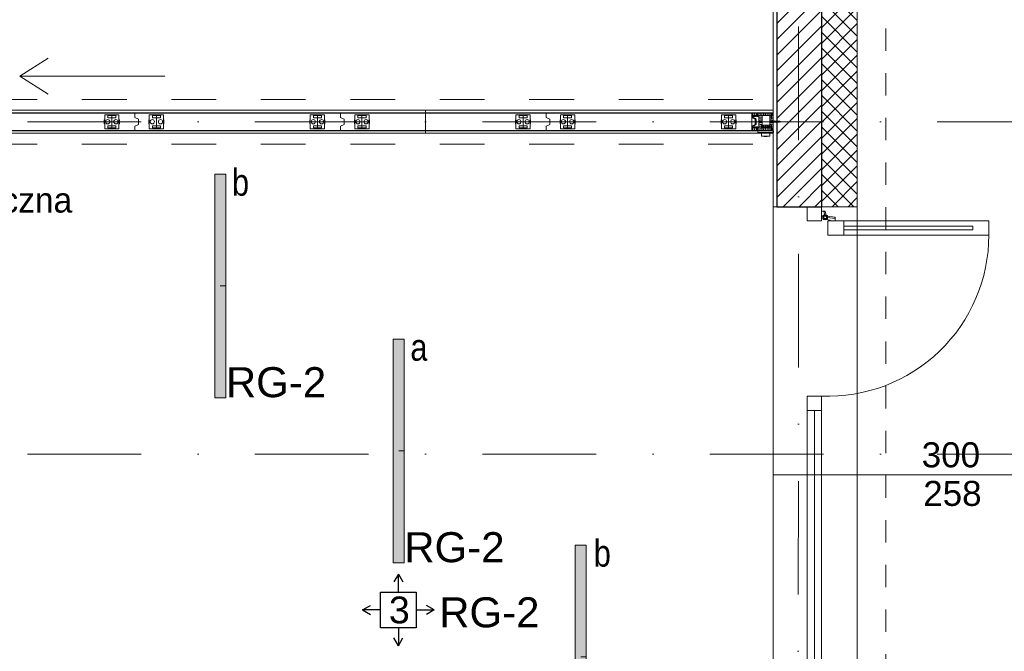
# Model space of a CAD drawing. Header units: metres. Extents: x -29 to 15534, y -4326 to 1447.
# Tile 45 of 48: x 13427 to 13977, y -1673 to -1320. Entities that reach past the tile are written whole.
import ezdxf
from ezdxf.enums import TextEntityAlignment as Align

# ---------------------------------------------------------------- set-up
doc = ezdxf.new("R2010")
doc.units = ezdxf.units.M
doc.header["$MEASUREMENT"] = 0
for name, pattern in [('8', [0.5, 0.25, -0.25]), ('CONTINOUS', [0]), ('DASHDOT', [25.4, 12.7, -6.35, 0, -6.35])]:
    doc.linetypes.add(name, pattern=pattern)
doc.layers.get('0').update_dxf_attribs({"color": 8})
for name, color, linetype, lineweight in [('#elektryczne', 7, 'Continuous', 20), ('A_B.CIENKIE', 8, 'Continuous', 9), ('A_HACZE', 8, 'Continuous', 5), ('A_OPISY', 8, 'Continuous', 18), ('A_OSIE', 8, 'Continuous', 13), ('A_OZNACZENIA OKIEN', 8, 'Continuous', 13), ('A_PROJEKTOWANE ŚCIANY MUROWANE NOŚNE', 8, 'Continuous', 30), ('A_STOLARKA', 8, 'Continuous', 5), ('A_TYNK', 8, 'Continuous', 5), ('A_WYMIARY WEWNETRZNE', 8, 'Continuous', 18), ('Befestigungsmaterial', 8, 'Continuous', 5), ('EB_obwody', 8, 'Continuous', 13), ('EB_oprawy awaryjne', 40, 'Continuous', 30), ('Linie 0.18', 8, 'Continuous', 5)]:
    doc.layers.add(name, color=color, linetype=linetype, lineweight=lineweight)
doc.layers.add('rexp_Oprawy', color=7, linetype='Continuous')
doc.styles.add('ARIAL', font='arial.ttf')
doc.styles.add('m1_romans', font='romans.shx', dxfattribs={"width": 0.8})
doc.styles.add('opisy okien', font='txt', dxfattribs={"height": 15})

# ---------------------------------------------------------------- blocks, each defined once
blk = doc.blocks.new('A$C069B4B86')
at = {"layer": 'A_STOLARKA'}
for p, q in [((-6, -0.89), (-6, 0)), ((-6, 0), (-3.1, 0)), ((-3.1, -0.55), (-3.1, 0)), ((-5.9, -1.8), (-5.9, -1.8)), ((-5.73, -1.8), (-5.9, -1.8)), ((-3.71, -2.6), (-5.75, -2.02)), ((-5.7, -1.35), (-5.73, -1.8)), ((-3.75, -1.9), (-5.7, -1.35)), ((-2.46, -7.42), (-3.04, -3.27)), ((-2.45, -0.7), (-3.01, -0.65)), ((-1.79, -7.39), (-2.35, -3.3)), ((-1.18, -2.73), (-0.94, -4.7)), ((-0.84, -4.79), (-0.44, -4.79)), ((-0.44, -4.79), (-0.44, -7.69)), ((-1.79, -7.39), (-2.24, -7.42)), ((-2.24, -7.42), (-2.24, -7.59)), ((-2.24, -7.59), (-2.24, -7.59)), ((-1.33, -7.69), (-0.44, -7.69))]:
    blk.add_line(p, q, dxfattribs=at)
at = {"layer": 'A_STOLARKA', "linetype": 'Continuous'}
for p, q in [((-3.14, -2.65), (-3.14, -1.35)), ((-3.07, -2.65), (-3.07, -1.35)), ((-2.94, -1.15), (-2.94, -1.15)), ((-2.94, -1.15), (-2.94, -1.15)), ((-2.94, -1.15), (-2.44, -1.15)), ((-2.94, -1.15), (-2.64, -1.15)), ((-2.94, -1.22), (-2.44, -1.22)), ((-2.44, -2.78), (-2.94, -2.78)), ((-2.74, -2.85), (-2.94, -2.85)), ((-2.64, -2.85), (-2.74, -2.85)), ((-2.64, -1.15), (-2.44, -1.15)), ((-2.64, -3.3), (-2.64, -2.85)), ((-2.44, -1.15), (-1.94, -1.15)), ((-2.44, -1.15), (-2.24, -1.15)), ((-2.44, -1.22), (-1.94, -1.22)), ((-1.94, -2.78), (-2.44, -2.78)), ((-2.24, -1.15), (-1.94, -1.15)), ((-2.14, -2.85), (-2.24, -2.85)), ((-2.24, -2.85), (-2.24, -3.3)), ((-1.94, -2.85), (-2.14, -2.85)), ((-1.94, -1.15), (-1.94, -1.15)), ((-1.94, -1.15), (-1.94, -1.15)), ((-1.81, -1.35), (-1.81, -2.65)), ((-1.74, -1.35), (-1.74, -2.65))]:
    blk.add_line(p, q, dxfattribs=at)
at = {"layer": 'A_STOLARKA'}
for centre, radius, start, end in [((-1.96, -0.93), 4.04, 179.4535, 193.5521), ((-5.69, -1.83), 0.2, 193.5521, 254.2004), ((2.26, -2), 6, 172.1753, 180), ((2.26, -2), 6, 180, 187.8247), ((-3.19, -1.25), 0.5, 97.8241, 172.1751), ((-3.19, -2.75), 0.5, 187.8245, 262.1759), ((-2.44, -6.7), 6, 82.1752, 97.8247), ((-2.44, 2.7), 6, 262.1753, 268.0898), ((-3, -0.55), 0.1, 180, 265.3136), ((-2.44, 2.7), 6, 271.9102, 277.8247), ((-1.69, -1.25), 0.5, 7.8244, 82.1758), ((-1.69, -2.75), 0.5, 277.8241, 352.1752), ((-7.14, -2), 6, 352.1752, 7.8247), ((-0.84, -4.69), 0.1, 186.9729, 270), ((-2.26, -7.4), 0.2, 187.9131, 277.9131), ((-1.37, -3.65), 4.04, 257.5894, 270.5465)]:
    blk.add_arc(centre, radius, start, end, dxfattribs=at)
at = {"layer": 'A_STOLARKA', "linetype": 'Continuous'}
for centre, radius, start, end in [((2.26, -2), 5.85, 172.1753, 180), ((2.26, -2), 5.85, 180, 187.8247), ((-3.19, -1.25), 0.35, 97.8239, 172.1751), ((-3.19, -2.75), 0.35, 187.8244, 262.1759), ((-2.44, -6.7), 5.85, 82.1753, 97.8247), ((-2.44, 2.7), 5.85, 262.1753, 270), ((-2.94, -1.35), 0.2, 90, 180), ((-2.94, -1.35), 0.2, 90, 180), ((-2.94, -2.65), 0.2, 180, 270), ((-2.94, -2.65), 0.2, 180, 270), ((-2.94, -1.35), 0.13, 90, 180), ((-2.94, -2.65), 0.13, 180, 270), ((-2.44, 2.69), 6, 268.0898, 271.9102), ((-2.44, 2.7), 5.85, 270, 277.8247), ((-1.94, -1.35), 0.2, 0, 90), ((-1.94, -1.35), 0.2, 0, 90), ((-1.94, -1.35), 0.13, 0, 90), ((-1.94, -2.65), 0.2, 270, 0), ((-1.94, -2.65), 0.2, 270, 0), ((-1.94, -2.65), 0.13, 270, 0), ((-1.69, -1.25), 0.35, 7.8243, 82.1758), ((-1.69, -2.75), 0.35, 277.8239, 352.1752), ((-7.14, -2), 5.85, 352.1752, 7.8247)]:
    blk.add_arc(centre, radius, start, end, dxfattribs=at)
blk = doc.blocks.new('A$C1c85234f')
at = {"layer": 'A_OZNACZENIA OKIEN'}
blk.add_line((0, -138.51), (0, 0), dxfattribs=at)
at = {"layer": 'A_OZNACZENIA OKIEN', "ltscale": 0.1, "style": 'm1_romans', "width": 0.8}
blk.add_attdef('SZEROKOSC', text='', height=10, rotation=90, dxfattribs=at).set_placement((0, -99.01), align=Align.BOTTOM_CENTER)
blk.add_attdef('WYSOKOSC', text='', height=10, rotation=90, dxfattribs=at).set_placement((3.39, -99.86), align=Align.TOP_CENTER)
blk = doc.blocks.new('dwgobject_-16219036_1YUCU1F')
for p, q in [((0, 49), (1000, 49)), ((0, -49), (1000, -49))]:
    blk.add_line(p, q)
for points in [[(0, 49), (0, 64), (1000, 64), (1000, 49)], [(0, 49), (0, -49), (1000, -49), (1000, 49)], [(0, -49), (0, -64), (1000, -64), (1000, -49)]]:
    blk.add_lwpolyline(points, close=True)
blk = doc.blocks.new('GeometrySelector_1YUCU1F9')
blk.add_blockref('dwgobject_-16219036_1YUCU1F', (0, 0))
blk = doc.blocks.new('dwgobject_-16219454_1YUCTZ8')
for p, q in [((-40, 11.5), (-42, 11.5)), ((-42, -11.5), (-42, 11.5)), ((0, 34.9), (0, -34.9)), ((40, 11.5), (42, 11.5)), ((42, -11.5), (42, 11.5)), ((-40, -11.5), (-42, -11.5)), ((40, -11.5), (42, -11.5))]:
    blk.add_line(p, q)
at = {"flags": 128}
blk.add_lwpolyline([(40, -39), (40, 39), (-40, 39), (-40, -39)], close=True, dxfattribs=at)
for points in [[(22.5, 22.9, -0.414214), (21.5, 21.9), (-21.5, 21.9, -0.414214), (-22.5, 22.9), (-22.5, 33.9, -0.414214), (-21.5, 34.9), (21.5, 34.9, -0.414214), (22.5, 33.9)], [(22.5, -22.9, 0.414214), (21.5, -21.9), (-21.5, -21.9, 0.414214), (-22.5, -22.9), (-22.5, -33.9, 0.414214), (-21.5, -34.9), (21.5, -34.9, 0.414214), (22.5, -33.9)]]:
    blk.add_lwpolyline(points, format="xyb", close=True, dxfattribs=at)
for centre in [(-23, 0), (23, 0)]:
    blk.add_circle(centre, 12)
blk = doc.blocks.new('GeometrySelector_1YUCTZ82')
blk.add_blockref('dwgobject_-16219454_1YUCTZ8', (0, 0))
blk = doc.blocks.new('co_panel_parts_moveo_trackroller_r_1YUCTZ8')
blk.add_blockref('GeometrySelector_1YUCTZ82', (0, 0, -3619))
blk = doc.blocks.new('co_panel_parts_moveo_trackroller_r_1YUCTZ81')
blk.add_blockref('GeometrySelector_1YUCTZ82', (0, 0, -3619))
blk = doc.blocks.new('dwgobject_-16219539_1YUCTZ8')
for p, q in [((-500, 50), (500, 50)), ((500, -50), (-500, -50))]:
    blk.add_line(p, q)
blk = doc.blocks.new('GeometrySelector_1YUCTZ83')
blk.add_blockref('dwgobject_-16219539_1YUCTZ8', (0, 0))
blk = doc.blocks.new('dwgobject_-16219535_1YUCTZ8')
blk.add_lwpolyline([(0, -50), (0, -24.40983), (20, -14.40983), (20, 14.40983), (0, 24.40983), (0, 50)])
blk = doc.blocks.new('GeometrySelector_1YUCTZ84')
blk.add_blockref('dwgobject_-16219535_1YUCTZ8', (0, 0))
blk = doc.blocks.new('dwgobject_-16219532_1YUCTZ8')
blk.add_lwpolyline([(0, -50), (0, -24.40983), (20, -14.40983), (20, 14.40983), (0, 24.40983), (0, 50)])
blk = doc.blocks.new('GeometrySelector_1YUCTZ85')
blk.add_blockref('dwgobject_-16219532_1YUCTZ8', (0, 0))
blk = doc.blocks.new('co_panel_parts_moveo_trackroller_r_1YUCTZ82')
blk.add_blockref('GeometrySelector_1YUCTZ82', (0, 0, -3619))
blk = doc.blocks.new('co_panel_parts_moveo_trackroller_r_1YUCTZ83')
blk.add_blockref('GeometrySelector_1YUCTZ82', (0, 0, -3619))
blk = doc.blocks.new('co_panel_parts_moveo_trackroller_r_1YUCTZ84')
blk.add_blockref('GeometrySelector_1YUCTZ82', (0, 0, -3619))
blk = doc.blocks.new('co_panel_parts_moveo_trackroller_r_1YUCTZ85')
blk.add_blockref('GeometrySelector_1YUCTZ82', (0, 0, -3619))
blk = doc.blocks.new('co_panel_parts_moveo_trackroller_r_1YUCTZ86')
blk.add_blockref('GeometrySelector_1YUCTZ82', (0, 0, -3619))
blk = doc.blocks.new('dwgobject_-16219356_1YUCTZ8')
blk.add_lwpolyline([(-1000, 50), (-1000, -50), (0, -50), (0, 50)], close=True)
blk = doc.blocks.new('GeometrySelector_1YUCTZ831')
blk.add_blockref('dwgobject_-16219356_1YUCTZ8', (0, 0))
blk = doc.blocks.new('STRICH')
at = {"layer": 'Linie 0.18'}
blk.add_lwpolyline([(0, 15), (-0.6, 14.1), (-0.8, 12.8), (-0.8, 11.7), (-0.7, 10.3), (-0.7, 8.8), (-0.3, 7.7), (-0.1, 6.6), (0.2, 5.8), (0.2, 3.9), (0.1, 3), (-0.3, 1.7), (-0.1, 0.6), (0, 0)], dxfattribs=at)
blk = doc.blocks.new('Spax4-2x15Flach')
at = {"layer": 'Befestigungsmaterial'}
for p, q in [((-3.154831, 0.315788), (-2.389469, 0.315788)), ((-2.980004, 2.399631), (-2.184804, 1.882751)), ((-0.624923, 3.986071), (-2.416521, 3.644359)), ((-1.686126, 1.55861), (-1.231576, 1.263153)), ((-1.652628, 0.315788), (-0.757894, 0.315788)), ((-1.231576, 1.263153), (-1.112716, 1.025432)), ((-0.915788, 0.631576), (-0.6, 0)), ((-0.6, 0), (-0.915788, -0.631576)), ((0, -3.469075), (0, 3.469075)), ((0, 1.578947), (1.05, 1.210526)), ((1.05, 1.210526), (10.655125, 1.210526)), ((1.05, -1.210526), (1.05, 1.210526)), ((1.18144, 1.210526), (1.368421, 2)), ((2.315789, -2), (1.368421, 2)), ((3.076177, 1.210526), (3.263158, 2)), ((4.210526, -2), (3.263158, 2)), ((4.970914, 1.210526), (5.157895, 2)), ((6.105263, -2), (5.157895, 2)), ((6.865651, 1.210526), (7.052632, 2)), ((8, -2), (7.052632, 2)), ((8.760388, 1.210526), (8.947368, 2)), ((9.894737, -2), (8.947368, 2)), ((10.655125, 1.210526), (10.842105, 2)), ((10.655125, 1.210526), (15, 0)), ((15, 0), (10.655125, -1.210526)), ((11.725936, -1.731729), (10.842105, 2)), ((12.312968, 0.746852), (12.495451, 1.517335)), ((13.139812, -1.203301), (12.495451, 1.517335)), ((13.522312, 0.411699), (13.687209, 1.107929)), ((14.148349, -0.83911), (13.687209, 1.107929)), ((-3.154831, -0.315788), (-2.389469, -0.315788)), ((-2.980004, -2.399631), (-2.184804, -1.882751)), ((-2.416521, -3.644359), (-0.624923, -3.986071)), ((-1.231576, -1.263153), (-1.686126, -1.55861)), ((-0.757894, -0.315788), (-1.652628, -0.315788)), ((-1.112716, -1.025432), (-1.231576, -1.263153)), ((0, -1.578947), (1.05, -1.210526)), ((1.05, -1.210526), (10.655125, -1.210526)), ((2.315789, -2), (2.50277, -1.210526)), ((4.210526, -2), (4.397507, -1.210526)), ((6.105263, -2), (6.292244, -1.210526)), ((8, -2), (8.186981, -1.210526)), ((9.894737, -2), (10.081717, -1.210526)), ((11.725936, -1.731729), (11.933751, -0.854288)), ((13.139812, -1.203301), (13.313519, -0.469871)), ((14.148349, -0.83911), (14.300959, -0.19476))]:
    blk.add_line(p, q, dxfattribs=at)
for centre, radius, start, end in [((13.115789, 0), 16.273684, 168.545138, 191.454862), ((-2.317914, 3.127362), 0.526316, 100.798363, 168.545138), ((-0.526316, 3.469075), 0.526316, 0, 100.798363), ((-2.317914, -3.127362), 0.526316, 191.454862, 259.201637), ((-0.526316, -3.469075), 0.526316, 259.201637, 0)]:
    blk.add_arc(centre, radius, start, end, dxfattribs=at)
blk = doc.blocks.new('Spax4-2x30Senk')
at = {"layer": 'Befestigungsmaterial'}
for p, q in [((0, 4.05295), (2.5, 1.955201)), ((0, -4.05), (0, 4.05)), ((0, 2.239997), (0.768716, 1.740332)), ((0.6, 0.299999), (0.000005, 0.299999)), ((1.16818, 1.48068), (1.600002, 1.199995)), ((1.200003, 0.299999), (2.050001, 0.299999)), ((1.600002, 1.199995), (1.71292, 0.97416)), ((1.900001, 0.599998), (2.2, 0)), ((2.2, 0), (1.900001, -0.599998)), ((2.5, 1.955201), (4, 1.210526)), ((2.5, 1.955201), (2.5, -1.955201)), ((4, -1.210526), (4, 1.210526)), ((4, 1.210526), (25.655125, 1.210526)), ((4.813019, 1.213477), (5, 2.00295)), ((5.947368, -1.99705), (5, 2.00295)), ((6.707756, 1.213477), (6.894737, 2.00295)), ((7.842105, -1.99705), (6.894737, 2.00295)), ((8.602493, 1.213477), (8.789474, 2.00295)), ((9.736842, -1.99705), (8.789474, 2.00295)), ((10.49723, 1.213477), (10.684211, 2.00295)), ((11.631579, -1.99705), (10.684211, 2.00295)), ((12.391967, 1.213477), (12.578947, 2.00295)), ((13.526316, -1.99705), (12.578947, 2.00295)), ((14.286704, 1.210526), (14.473684, 2)), ((15.421053, -2), (14.473684, 2)), ((16.18144, 1.210526), (16.368421, 2)), ((17.315789, -2), (16.368421, 2)), ((18.076177, 1.210526), (18.263158, 2)), ((19.210526, -2), (18.263158, 2)), ((19.970914, 1.210526), (20.157895, 2)), ((21.105263, -2), (20.157895, 2)), ((21.865651, 1.210526), (22.052632, 2)), ((23, -2), (22.052632, 2)), ((23.760388, 1.210526), (23.947368, 2)), ((24.894737, -2), (23.947368, 2)), ((25.655125, 1.210526), (25.842105, 2)), ((25.655125, 1.210526), (30, 0)), ((30, 0), (25.655125, -1.210526)), ((26.725936, -1.731729), (25.842105, 2)), ((27.312968, 0.746852), (27.495451, 1.517335)), ((28.139812, -1.203301), (27.495451, 1.517335)), ((28.522312, 0.411699), (28.687209, 1.107929)), ((29.148349, -0.83911), (28.687209, 1.107929)), ((0, -2.239997), (0.645693, -1.820296)), ((0, -4.05295), (2.5, -1.955201)), ((0.6, -0.299999), (0.000005, -0.299999)), ((1.600002, -1.199995), (1.16818, -1.48068)), ((2.050001, -0.299999), (1.200003, -0.299999)), ((1.71292, -0.97416), (1.600002, -1.199995)), ((2.5, -1.955201), (4, -1.210526)), ((4, -1.210526), (25.655125, -1.210526)), ((5.947368, -1.99705), (6.134349, -1.207576)), ((7.842105, -1.99705), (8.029086, -1.207576)), ((9.736842, -1.99705), (9.923823, -1.207576)), ((11.631579, -1.99705), (11.81856, -1.207576)), ((13.526316, -1.99705), (13.713296, -1.207576)), ((15.421053, -2), (15.608033, -1.210526)), ((17.315789, -2), (17.50277, -1.210526)), ((19.210526, -2), (19.397507, -1.210526)), ((21.105263, -2), (21.292244, -1.210526)), ((23, -2), (23.186981, -1.210526)), ((24.894737, -2), (25.081717, -1.210526)), ((26.725936, -1.731729), (26.933751, -0.854288)), ((28.139812, -1.203301), (28.313519, -0.469871)), ((29.148349, -0.83911), (29.300959, -0.19476))]:
    blk.add_line(p, q, dxfattribs=at)
blk = doc.blocks.new('A$C52820b21')
at = {"layer": 'A_STOLARKA', "color": 8}
for p, q in [((-63, 661.47, 0.1), (-63, 673.47, 0.1)), ((-75, 667.52, 0.1), (-63, 667.52, 0.1)), ((-74.28, 670.52, 0.1), (-73.7, 670.79, 0.1)), ((-73.77, 670.53, 0.1), (-74.2, 670.33, 0.1)), ((-73.66, 670.8, 0.1), (-73.63, 670.8, 0.1)), ((-73.59, 670.77, 0.1), (-73.53, 670.67, 0.1)), ((-73.12, 670.42, 0.1), (-73.44, 670.42, 0.1)), ((-73.34, 670.72, 0.1), (-73.34, 670.77, 0.1)), ((-73.31, 670.8, 0.1), (-73.21, 670.8, 0.1)), ((-73.08, 670.87, 0.1), (-73.08, 670.94, 0.1)), ((-73.05, 670.97, 0.1), (-72.42, 670.97, 0.1)), ((-72.67, 670.72, 0.1), (-72.78, 670.72, 0.1)), ((-72.64, 670.67, 0.1), (-72.64, 670.69, 0.1)), ((-72.54, 670.69, 0.1), (-72.54, 670.67, 0.1)), ((-71.57, 670.72, 0.1), (-72.51, 670.72, 0.1)), ((-72.39, 670.94, 0.1), (-72.39, 670.92, 0.1)), ((-72.36, 670.89, 0.1), (-71.72, 670.89, 0.1)), ((-71.69, 670.92, 0.1), (-71.69, 670.94, 0.1)), ((-71.66, 670.97, 0.1), (-71.27, 670.97, 0.1)), ((-71.54, 670.67, 0.1), (-71.54, 670.69, 0.1)), ((-71.44, 670.69, 0.1), (-71.44, 670.67, 0.1)), ((-71.27, 670.72, 0.1), (-71.41, 670.72, 0.1)), ((-71.24, 670.94, 0.1), (-71.24, 670.75, 0.1)), ((-70.8, 670.87, 0.1), (-70.8, 671.07, 0.1)), ((-70.6, 670.87, 0.1), (-70.6, 671.07, 0.1)), ((-70.4, 670.87, 0.1), (-70.4, 671.07, 0.1)), ((-70.2, 670.87, 0.1), (-70.2, 671.07, 0.1)), ((-70, 670.87, 0.1), (-70, 671.07, 0.1)), ((-69.8, 670.87, 0.1), (-69.8, 671.07, 0.1)), ((-69.6, 670.87, 0.1), (-69.6, 671.07, 0.1)), ((-69.4, 670.87, 0.1), (-69.4, 671.07, 0.1)), ((-69.2, 670.87, 0.1), (-69.2, 671.07, 0.1)), ((-74.28, 664.52, 0.1), (-73.7, 664.24, 0.1)), ((-73.77, 664.5, 0.1), (-74.2, 664.7, 0.1)), ((-73.66, 664.24, 0.1), (-73.63, 664.24, 0.1)), ((-73.59, 664.26, 0.1), (-73.53, 664.37, 0.1)), ((-73.12, 664.62, 0.1), (-73.44, 664.62, 0.1)), ((-73.34, 664.32, 0.1), (-73.34, 664.27, 0.1)), ((-73.31, 664.24, 0.1), (-73.21, 664.24, 0.1)), ((-73.08, 664.16, 0.1), (-73.08, 664.1, 0.1)), ((-73.05, 664.07, 0.1), (-72.42, 664.07, 0.1)), ((-72.67, 664.32, 0.1), (-72.78, 664.32, 0.1)), ((-72.64, 664.37, 0.1), (-72.64, 664.35, 0.1)), ((-72.54, 664.35, 0.1), (-72.54, 664.37, 0.1)), ((-71.57, 664.32, 0.1), (-72.51, 664.32, 0.1)), ((-72.39, 664.1, 0.1), (-72.39, 664.12, 0.1)), ((-72.36, 664.15, 0.1), (-71.72, 664.15, 0.1)), ((-71.69, 664.12, 0.1), (-71.69, 664.1, 0.1)), ((-71.66, 664.07, 0.1), (-71.27, 664.07, 0.1)), ((-71.62, 662.46, 0.1), (-62.92, 662.46, 0.1)), ((-71.62, 662.46, 0.1), (-71.62, 661.46, 0.1)), ((-71.62, 661.46, 0.1), (-62.92, 661.46, 0.1)), ((-71.54, 664.37, 0.1), (-71.54, 664.35, 0.1)), ((-71.44, 664.35, 0.1), (-71.44, 664.37, 0.1)), ((-71.27, 664.32, 0.1), (-71.41, 664.32, 0.1)), ((-71.24, 664.1, 0.1), (-71.24, 664.29, 0.1)), ((-70.8, 664.17, 0.1), (-70.8, 663.97, 0.1)), ((-70.77, 661.26, 0.1), (-70.77, 661.46, 0.1)), ((-63.77, 661.26, 0.1), (-70.77, 661.26, 0.1)), ((-70.6, 664.17, 0.1), (-70.6, 663.97, 0.1)), ((-70.4, 664.17, 0.1), (-70.4, 663.97, 0.1)), ((-70.2, 664.17, 0.1), (-70.2, 663.97, 0.1)), ((-70, 664.17, 0.1), (-70, 663.97, 0.1)), ((-69.8, 664.17, 0.1), (-69.8, 663.97, 0.1)), ((-69.6, 664.17, 0.1), (-69.6, 663.97, 0.1)), ((-69.59, 661.26, 0.1), (-69.59, 659.36, 0.1)), ((-69.57, 664.36, 0.1), (-69.47, 665.26, 0.1)), ((-69.57, 664.36, 0.1), (-69.17, 664.36, 0.1)), ((-69.47, 664.36, 0.1), (-69.47, 665.56, 0.1)), ((-69.47, 665.56, 0.1), (-65.07, 665.56, 0.1)), ((-69.4, 664.17, 0.1), (-69.4, 663.97, 0.1)), ((-69.37, 664.16, 0.1), (-69.37, 665.36, 0.1)), ((-69.27, 664.06, 0.1), (-69.17, 664.06, 0.1)), ((-69.27, 663.36, 0.1), (-69.27, 664.06, 0.1)), ((-69.27, 663.36, 0.1), (-69.17, 663.36, 0.1)), ((-69.2, 664.17, 0.1), (-69.2, 663.97, 0.1)), ((-69.17, 662.46, 0.1), (-69.17, 664.36, 0.1)), ((-69.17, 664.36, 0.1), (-65.37, 664.36, 0.1)), ((-69.07, 664.36, 0.1), (-69.07, 665.36, 0.1)), ((-68.67, 664.36, 0.1), (-68.67, 664.66, 0.1)), ((-68.67, 664.61, 0.1), (-68.42, 664.61, 0.1)), ((-68.67, 664.51, 0.1), (-68.42, 664.51, 0.1)), ((-68.67, 664.46, 0.1), (-67.97, 664.46, 0.1)), ((-68.57, 664.76, 0.1), (-68.52, 664.76, 0.1)), ((-68.42, 664.46, 0.1), (-68.42, 665.16, 0.1)), ((-68.22, 664.46, 0.1), (-68.22, 665.16, 0.1)), ((-68.22, 664.61, 0.1), (-67.97, 664.61, 0.1)), ((-68.22, 664.51, 0.1), (-67.97, 664.51, 0.1)), ((-68.22, 664.46, 0.1), (-67.97, 664.46, 0.1)), ((-68.12, 664.76, 0.1), (-68.07, 664.76, 0.1)), ((-67.97, 664.36, 0.1), (-67.97, 664.66, 0.1)), ((-67.62, 664.36, 0.1), (-67.62, 664.66, 0.1)), ((-67.62, 664.61, 0.1), (-67.37, 664.61, 0.1)), ((-67.62, 664.51, 0.1), (-67.37, 664.51, 0.1)), ((-67.62, 664.46, 0.1), (-66.92, 664.46, 0.1)), ((-67.52, 664.76, 0.1), (-67.47, 664.76, 0.1)), ((-67.37, 664.46, 0.1), (-67.37, 665.16, 0.1)), ((-67.17, 664.46, 0.1), (-67.17, 665.16, 0.1)), ((-67.17, 664.61, 0.1), (-66.92, 664.61, 0.1)), ((-67.17, 664.51, 0.1), (-66.92, 664.51, 0.1)), ((-67.17, 664.46, 0.1), (-66.92, 664.46, 0.1)), ((-67.07, 664.76, 0.1), (-67.02, 664.76, 0.1)), ((-66.92, 664.36, 0.1), (-66.92, 664.66, 0.1)), ((-66.57, 664.36, 0.1), (-66.57, 664.66, 0.1)), ((-66.57, 664.61, 0.1), (-66.32, 664.61, 0.1)), ((-66.57, 664.51, 0.1), (-66.32, 664.51, 0.1)), ((-66.57, 664.46, 0.1), (-65.87, 664.46, 0.1)), ((-66.47, 664.76, 0.1), (-66.42, 664.76, 0.1)), ((-66.32, 664.46, 0.1), (-66.32, 665.16, 0.1)), ((-66.12, 664.46, 0.1), (-66.12, 665.16, 0.1)), ((-66.12, 664.61, 0.1), (-65.87, 664.61, 0.1)), ((-66.12, 664.51, 0.1), (-65.87, 664.51, 0.1)), ((-66.12, 664.46, 0.1), (-65.87, 664.46, 0.1)), ((-66.02, 664.76, 0.1), (-65.97, 664.76, 0.1)), ((-65.87, 664.36, 0.1), (-65.87, 664.66, 0.1)), ((-65.47, 664.36, 0.1), (-65.47, 665.36, 0.1)), ((-65.37, 662.46, 0.1), (-65.37, 664.36, 0.1)), ((-64.97, 664.36, 0.1), (-65.37, 664.36, 0.1)), ((-65.27, 664.06, 0.1), (-65.37, 664.06, 0.1)), ((-65.27, 663.36, 0.1), (-65.37, 663.36, 0.1)), ((-65.27, 663.36, 0.1), (-65.27, 664.06, 0.1)), ((-65.17, 664.16, 0.1), (-65.17, 665.36, 0.1)), ((-65.07, 664.36, 0.1), (-65.07, 665.56, 0.1)), ((-64.97, 664.36, 0.1), (-65.07, 665.26, 0.1)), ((-64.95, 661.26, 0.1), (-64.95, 659.36, 0.1)), ((-63.77, 661.26, 0.1), (-63.77, 661.46, 0.1)), ((-62.92, 662.46, 0.1), (-62.92, 661.46, 0.1)), ((-64.95, 659.36, 0.1), (-69.59, 659.36, 0.1)), ((-68.12, 659.36, 0.1), (-68.12, 659.31, 0.1)), ((-66.42, 659.31, 0.1), (-68.12, 659.31, 0.1)), ((-67.97, 659.31, 0.1), (-67.82, 659.21, 0.1)), ((-66.72, 659.21, 0.1), (-67.82, 659.21, 0.1)), ((-66.72, 659.21, 0.1), (-66.57, 659.31, 0.1)), ((-66.42, 659.36, 0.1), (-66.42, 659.31, 0.1))]:
    blk.add_line(p, q, dxfattribs=at)
at = {"layer": 'A_STOLARKA', "color": 8, "lineweight": 5}
for p, q in [((-63, 671.53, 0.1), (-63, 663.53, 0.1)), ((-64.9, 670.97, 0.1), (-64.9, 664.07, 0.1))]:
    blk.add_line(p, q, dxfattribs=at)
at = {"layer": 'A_STOLARKA', "color": 8, "elevation": 0.1}
for points in [[(-63, 670.97), (-74.7, 670.97), (-74.7, 672.57), (-63, 672.57)], [(-71, 670.97), (-69.1, 670.97), (-69.1, 664.07), (-71, 664.07)], [(-63, 662.47), (-74.7, 662.47), (-74.7, 664.07), (-63, 664.07)]]:
    blk.add_lwpolyline(points, close=True, dxfattribs=at)
for points in [[(-63, 671.02), (-74.65, 671.02), (-74.65, 672.52), (-63, 672.52)], [(-63, 662.52), (-74.65, 662.52), (-74.65, 664.02), (-63, 664.02)]]:
    blk.add_lwpolyline(points, dxfattribs=at)
blk.add_lwpolyline([(-72.87, 666.27, 0.353424), (-72.89, 666.25, -0.221047), (-73.3, 665.71), (-74.79, 664.92, 0.277325), (-75, 664.57), (-75, 664.37, 0.414214), (-74.75, 664.12), (-73.28, 664.12, 0.043661), (-73.25, 664.12), (-73.1, 664.14, 0.36397), (-73.08, 664.17), (-73.08, 664.24, 0.36397), (-73.1, 664.27), (-73.17, 664.28, 0.043661), (-73.2, 664.29), (-73.33, 664.29, -0.414214), (-73.36, 664.32, 0.414214), (-73.46, 664.42, 0.414214), (-73.56, 664.32), (-73.56, 664.3, -0.414214), (-73.59, 664.27), (-73.68, 664.27, -0.087489), (-73.75, 664.28), (-73.82, 664.3, 0.087489), (-73.89, 664.32), (-74.75, 664.32, -0.414214), (-74.8, 664.37), (-74.8, 664.57, -0.277325), (-74.69, 664.74), (-72.9, 665.69, 0.277325), (-72.53, 666.32), (-72.53, 668.72, 0.277325), (-72.9, 669.34), (-74.69, 670.29, -0.277325), (-74.8, 670.47), (-74.8, 670.67, -0.414214), (-74.75, 670.72), (-73.89, 670.72, 0.087489), (-73.82, 670.73), (-73.75, 670.75, -0.087489), (-73.68, 670.77), (-73.59, 670.77, -0.414214), (-73.56, 670.74), (-73.56, 670.72, 0.414214), (-73.46, 670.62, 0.414214), (-73.36, 670.72, -0.414214), (-73.33, 670.75), (-73.2, 670.75, 0.043661), (-73.17, 670.75), (-73.1, 670.76, 0.36397), (-73.08, 670.79), (-73.08, 670.86, 0.36397), (-73.1, 670.89), (-73.25, 670.91, 0.043661), (-73.28, 670.92), (-74.75, 670.92, 0.414214), (-75, 670.67), (-75, 670.47, 0.277325), (-74.79, 670.11), (-73.3, 669.32, -0.221047), (-72.89, 668.78, 0.353424), (-72.87, 668.77), (-72.82, 668.77, 0.414214), (-72.8, 668.79), (-72.8, 668.82, -0.414214), (-72.78, 668.84), (-72.75, 668.84, -0.414214), (-72.73, 668.82), (-72.73, 666.22, -0.414214), (-72.75, 666.2), (-72.78, 666.2, -0.414214), (-72.8, 666.22), (-72.8, 666.25, 0.414214), (-72.82, 666.27)], format="xyb", close=True, dxfattribs=at)
at = {"layer": 'A_STOLARKA', "color": 8, "lineweight": 25, "elevation": 0.1}
blk.add_lwpolyline([(-72.9, 668.76), (-72.73, 668.76), (-72.73, 666.28), (-72.9, 666.28)], close=True, dxfattribs=at)
at = {"layer": 'A_STOLARKA', "color": 8, "extrusion": (0, 0, -1)}
for centre, radius, start, end in [((74.24, 670.42, -0.1), 0.1, 245, 65), ((73.66, 670.7, -0.1), 0.1, 65, 90), ((73.44, 670.72, -0.1), 0.3, 270, 316.7438), ((73.63, 670.75, -0.1), 0.05, 90, 150), ((73.31, 670.77, -0.1), 0.03, 0, 90), ((73.21, 670.77, -0.1), 0.03, 90, 188.8499), ((73.12, 670.72, -0.1), 0.3, 188.2132, 270), ((73.05, 670.94, -0.1), 0.03, 0, 90), ((73.05, 670.87, -0.1), 0.03, 283.3424, 0), ((72.59, 670.67, -0.1), 0.05, 180, 0), ((72.42, 670.94, -0.1), 0.03, 90, 180), ((71.66, 670.94, -0.1), 0.03, 0, 90), ((71.49, 670.67, -0.1), 0.05, 180, 0), ((71.27, 670.94, -0.1), 0.03, 90, 180), ((71.27, 670.75, -0.1), 0.03, 180, 270), ((74.24, 664.61, -0.1), 0.1, 295, 115), ((73.66, 664.34, -0.1), 0.1, 270, 295), ((73.44, 664.32, -0.1), 0.3, 43.2562, 90), ((73.63, 664.29, -0.1), 0.05, 210, 270), ((73.31, 664.27, -0.1), 0.03, 270, 0), ((73.21, 664.27, -0.1), 0.03, 171.1501, 270), ((73.12, 664.32, -0.1), 0.3, 90, 171.7868), ((73.05, 664.16, -0.1), 0.03, 0, 76.6576), ((73.05, 664.1, -0.1), 0.03, 270, 0), ((72.59, 664.37, -0.1), 0.05, 0, 180), ((72.42, 664.1, -0.1), 0.03, 180, 270), ((71.66, 664.1, -0.1), 0.03, 270, 0), ((71.49, 664.37, -0.1), 0.05, 0, 180), ((71.27, 664.29, -0.1), 0.03, 90, 180), ((71.27, 664.1, -0.1), 0.03, 180, 270)]:
    blk.add_arc(centre, radius, start, end, dxfattribs=at)
at = {"layer": 'A_STOLARKA', "color": 8}
for centre, radius, start, end in [((-73.73, 670.44, 0.1), 0.1, 43.2562, 115), ((-73.44, 670.72, 0.1), 0.1, 210, 0), ((-73.08, 670.75, 0.1), 0.1, 171.1501, 76.6576), ((-72.78, 670.67, 0.1), 0.05, 90, 171.7868), ((-72.67, 670.69, 0.1), 0.03, 0, 90), ((-72.51, 670.69, 0.1), 0.03, 90, 180), ((-72.36, 670.92, 0.1), 0.03, 180, 270), ((-71.72, 670.92, 0.1), 0.03, 270, 0), ((-71.57, 670.69, 0.1), 0.03, 0, 90), ((-71.41, 670.69, 0.1), 0.03, 90, 180), ((-73.73, 664.59, 0.1), 0.1, 245, 316.7438), ((-73.44, 664.32, 0.1), 0.1, 0, 150), ((-73.08, 664.29, 0.1), 0.1, 283.3424, 188.8499), ((-72.78, 664.37, 0.1), 0.05, 188.2132, 270), ((-72.67, 664.35, 0.1), 0.03, 270, 0), ((-72.51, 664.35, 0.1), 0.03, 180, 270), ((-72.36, 664.12, 0.1), 0.03, 90, 180), ((-71.72, 664.12, 0.1), 0.03, 0, 90), ((-71.57, 664.35, 0.1), 0.03, 270, 0), ((-71.41, 664.35, 0.1), 0.03, 180, 270), ((-69.17, 665.36, 0.1), 0.2, 90, 180), ((-69.27, 664.16, 0.1), 0.1, 180, 270), ((-68.87, 665.36, 0.1), 0.2, 90, 180), ((-68.57, 664.66, 0.1), 0.1, 90, 180), ((-68.52, 664.66, 0.1), 0.1, 0, 90), ((-68.32, 665.16, 0.1), 0.1, 90, 180), ((-68.32, 665.16, 0.1), 0.1, 0, 90), ((-68.12, 664.66, 0.1), 0.1, 90, 180), ((-68.07, 664.66, 0.1), 0.1, 0, 90), ((-67.52, 664.66, 0.1), 0.1, 90, 180), ((-67.47, 664.66, 0.1), 0.1, 0, 90), ((-67.27, 665.16, 0.1), 0.1, 90, 180), ((-67.27, 665.16, 0.1), 0.1, 0, 90), ((-67.07, 664.66, 0.1), 0.1, 90, 180), ((-67.02, 664.66, 0.1), 0.1, 0, 90), ((-66.47, 664.66, 0.1), 0.1, 90, 180), ((-66.42, 664.66, 0.1), 0.1, 0, 90), ((-66.22, 665.16, 0.1), 0.1, 90, 180), ((-66.22, 665.16, 0.1), 0.1, 0, 90), ((-66.02, 664.66, 0.1), 0.1, 90, 180), ((-65.97, 664.66, 0.1), 0.1, 0, 90), ((-65.67, 665.36, 0.1), 0.2, 0, 90), ((-65.37, 665.36, 0.1), 0.2, 0, 90), ((-65.27, 664.16, 0.1), 0.1, 270, 0)]:
    blk.add_arc(centre, radius, start, end, dxfattribs=at)
at = {"layer": 'A_STOLARKA', "color": 8, "yscale": 0.1, "zscale": 0.1}
for name, p, xscale in [('GeometrySelector_1YUCU1F9', (-857.32, 667.5, 0.1), 0.6000000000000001), ('GeometrySelector_1YUCTZ83', (-477.17, 667.5, 0.1), 0.1149), ('co_panel_parts_moveo_trackroller_r_1YUCTZ86', (-432.62, 667.5, 362), 0.1), ('GeometrySelector_1YUCTZ83', (-362.27, 667.5, 0.1), 0.1149), ('GeometrySelector_1YUCTZ85', (-419.72, 667.5, 0.1), 0.1), ('GeometrySelector_1YUCTZ84', (-419.72, 667.5, 0.1), 0.1), ('co_panel_parts_moveo_trackroller_r_1YUCTZ85', (-407.72, 667.5, 362), 0.1), ('co_panel_parts_moveo_trackroller_r_1YUCTZ84', (-317.72, 667.5, 362), 0.1), ('GeometrySelector_1YUCTZ83', (-247.37, 667.5, 0.1), 0.1149), ('GeometrySelector_1YUCTZ85', (-304.82, 667.5, 0.1), 0.1), ('GeometrySelector_1YUCTZ84', (-304.82, 667.5, 0.1), 0.1), ('co_panel_parts_moveo_trackroller_r_1YUCTZ83', (-292.82, 667.5, 362), 0.1), ('GeometrySelector_1YUCU1F9', (-257.32, 667.5, 0.1), 0.1943), ('co_panel_parts_moveo_trackroller_r_1YUCTZ82', (-202.82, 667.5, 362), 0.1), ('GeometrySelector_1YUCTZ83', (-132.47, 667.5, 0.1), 0.1149), ('GeometrySelector_1YUCTZ85', (-189.92, 667.5, 0.1), 0.1), ('GeometrySelector_1YUCTZ84', (-189.92, 667.5, 0.1), 0.1), ('co_panel_parts_moveo_trackroller_r_1YUCTZ81', (-177.92, 667.5, 362), 0.1), ('co_panel_parts_moveo_trackroller_r_1YUCTZ8', (-87.92, 667.5, 362), 0.1), ('GeometrySelector_1YUCTZ84', (-75.02, 667.5, 0.1), 0.1), ('GeometrySelector_1YUCTZ831', (-63.02, 667.5, 0.1), 0.012), ('STRICH', (-74.35, 671.02, 0.1), 0.1), ('STRICH', (-73.35, 671.02, 0.1), 0.1), ('STRICH', (-72.35, 671.02, 0.1), 0.1), ('STRICH', (-71.35, 671.02, 0.1), 0.1), ('STRICH', (-70.35, 671.02, 0.1), 0.1), ('STRICH', (-69.35, 671.02, 0.1), 0.1), ('STRICH', (-68.35, 671.02, 0.1), 0.1), ('STRICH', (-67.35, 671.02, 0.1), 0.1), ('STRICH', (-66.35, 671.02, 0.1), 0.1), ('STRICH', (-66.35, 671.02, 0.1), 0.1), ('STRICH', (-65.35, 671.02, 0.1), 0.1), ('STRICH', (-65.35, 671.02, 0.1), 0.1), ('STRICH', (-64.35, 671.02, 0.1), 0.1), ('STRICH', (-63.35, 671.02, 0.1), 0.1)]:
    blk.add_blockref(name, p, dxfattribs=dict(at, xscale=xscale))
at = {"layer": 'A_STOLARKA', "color": 8, "zscale": 0.1}
for name, p, xscale, yscale, rotation in [('Spax4-2x15Flach', (-72.04, 670.72, 0.1), -0.1, 0.1, 270), ('STRICH', (-69.1, 670.02, 0.1), -0.12667, 0.12667, 90), ('STRICH', (-69.1, 669.02, 0.1), -0.12667, 0.12667, 90), ('STRICH', (-69.1, 668.02, 0.1), -0.12667, 0.12667, 90), ('STRICH', (-69.1, 667.02, 0.1), -0.12667, 0.12667, 90), ('STRICH', (-69.1, 666.02, 0.1), -0.12667, 0.12667, 90), ('STRICH', (-74.35, 664.02, 0.1), -0.1, 0.1, 180), ('STRICH', (-73.35, 664.02, 0.1), -0.1, 0.1, 180), ('Spax4-2x15Flach', (-72.04, 664.32, 0.1), -0.1, 0.1, 90), ('STRICH', (-72.35, 664.02, 0.1), -0.1, 0.1, 180), ('STRICH', (-71.35, 664.02, 0.1), -0.1, 0.1, 180), ('STRICH', (-69.1, 665.02, 0.1), -0.12667, 0.12667, 90), ('STRICH', (-70.35, 664.02, 0.1), -0.1, 0.1, 180), ('STRICH', (-69.35, 664.02, 0.1), -0.1, 0.1, 180), ('STRICH', (-68.35, 664.02, 0.1), -0.1, 0.1, 180), ('STRICH', (-68.35, 664.02, 0.1), -0.1, 0.1, 180), ('STRICH', (-67.35, 664.02, 0.1), -0.1, 0.1, 180), ('STRICH', (-66.35, 664.02, 0.1), -0.1, 0.1, 180), ('STRICH', (-66.35, 664.02, 0.1), -0.1, 0.1, 180), ('STRICH', (-65.35, 664.02, 0.1), -0.1, 0.1, 180), ('STRICH', (-64.35, 664.02, 0.1), -0.1, 0.1, 180), ('STRICH', (-63.35, 664.02, 0.1), -0.1, 0.1, 180)]:
    blk.add_blockref(name, p, dxfattribs=dict(at, xscale=xscale, yscale=yscale, rotation=rotation))
at = {"layer": 'A_STOLARKA', "color": 8, "lineweight": 5}
for name, p, xscale, yscale, zscale, rotation in [('Spax4-2x30Senk', (-64.05, 672.52, 0.1), -0.1, 0.1, 0.1, 90), ('STRICH', (-64.9, 670.03, 0.1), 0.11875, 0.11875, 0.1, 270), ('STRICH', (-64.9, 669.03, 0.1), 0.11875, 0.11875, 0.1, 270), ('Spax4-2x30Senk', (-64.9, 667.58, 0.1), -0.2, 0.2, 0.2, 180), ('STRICH', (-64.9, 668.03, 0.1), 0.11875, 0.11875, 0.1, 270), ('STRICH', (-64.9, 667.03, 0.1), 0.11875, 0.11875, 0.1, 270), ('STRICH', (-64.9, 666.03, 0.1), 0.11875, 0.11875, 0.1, 270), ('STRICH', (-64.9, 665.03, 0.1), 0.11875, 0.11875, 0.1, 270), ('Spax4-2x30Senk', (-64.05, 662.53, 0.1), 0.1, 0.1, 0.1, 90.00000000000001)]:
    blk.add_blockref(name, p, dxfattribs=dict(at, xscale=xscale, yscale=yscale, zscale=zscale, rotation=rotation))
blk = doc.blocks.new('podkład')
at = {"layer": 'A_HACZE'}
h = blk.add_hatch(dxfattribs=at)
h.set_pattern_fill('ANSI31', color=8, scale=50, angle=180, style=0)
h.set_pattern_definition([(225, (14464.78, -9e-13), (4.419417, -4.419417), [])])
h.paths.add_polyline_path([(13849.62, -1424.7), (13874.62, -1424.7), (13874.62, -1050.03), (13849.62, -1050.03)])
h.paths.add_polyline_path([(13874.62, -1724.7), (13849.62, -1724.7), (13849.62, -1983.7), (13689.8, -1983.7), (13689.8, -2008.7), (13874.62, -2008.7)])
h.paths.add_polyline_path([(13510.23, -645.56), (13513.89, -670.3), (13849.62, -620.6), (13849.62, -750.03), (13874.62, -750.03), (13874.62, -591.63)])
h.paths.add_polyline_path([(13057.16, -712.63), (13060.82, -737.36), (13258.67, -708.07), (13255.01, -683.34)])
h.paths.add_polyline_path([(12950.03, -753.76), (12946.37, -729.02), (12835.54, -745.42), (12839.23, -770.15), (12886.3, -763.19), (12886.3, -1094.73), (12911.3, -1094.73), (12911.3, -759.49)])
h = blk.add_hatch(dxfattribs=at)
h.set_pattern_fill('ANSI37', color=8, scale=50, angle=90)
h.set_pattern_definition([(135, (14465.5966, -9e-13), (-4.419417, -4.419417), []), (225, (14465.5966, -9e-13), (4.419417, -4.419417), [])])
h.paths.add_polyline_path([(13874.6, -1424.7), (13894.6, -1424.7), (13894.6, -1050.03), (13874.6, -1050.03)])
at = {"layer": 'A_B.CIENKIE', "color": 8, "linetype": '8', "ltscale": 50}
blk.add_line((13910.62, -750.03), (13910.62, -1724.7), dxfattribs=at)
at = {"layer": 'A_B.CIENKIE', "color": 8, "linetype": 'Continuous'}
for p, q in [((13426.57, -1351.72), (13442.49, -1341.6)), ((13507.6, -1351.72), (13426.57, -1351.72)), ((13426.57, -1351.72), (13442.49, -1361.85))]:
    blk.add_line(p, q, dxfattribs=at)
at = {"layer": 'A_B.CIENKIE', "color": 8, "linetype": '8', "ltscale": 100}
for p, q in [((12911.3, -1364.7), (13848.8, -1364.7)), ((12911.3, -1389.7), (13848.8, -1389.7))]:
    blk.add_line(p, q, dxfattribs=at)
at = {"layer": 'A_OSIE', "color": 8, "linetype": 'DASHDOT', "ltscale": 5}
for p, q in [((13862.27, -307.18), (13861.3, -2335.96)), ((14256.99, -1377.2), (10108.73, -1377.2)), ((14256.99, -1563.2), (11798.79, -1563.2))]:
    blk.add_line(p, q, dxfattribs=at)
at = {"layer": 'A_PROJEKTOWANE ŚCIANY MUROWANE NOŚNE', "color": 8}
for p, q in [((13849.62, -1050.03), (13849.62, -1424.7)), ((13874.62, -1050.03), (13874.62, -1424.7)), ((13849.62, -1424.7), (13874.62, -1424.7))]:
    blk.add_line(p, q, dxfattribs=at)
blk.add_lwpolyline([(13849.62, -1424.7), (13874.62, -1424.7)], dxfattribs=at)
at = {"layer": 'A_STOLARKA', "color": 8}
for p, q in [((13866.62, -1428.7), (13866.62, -1424.7)), ((13866.62, -1716.7), (13866.62, -1532.7)), ((13874.62, -1724.7), (13874.62, -1530.7)), ((13870.62, -1716.7), (13870.62, -1538.7))]:
    blk.add_line(p, q, dxfattribs=at)
for points in [[(13894.62, -1424.7), (13847.62, -1424.7), (13847.62, -1724.7), (13894.62, -1724.7)], [(13866.62, -1424.7), (13874.62, -1424.7), (13874.62, -1432.7), (13866.62, -1432.7)], [(13866.62, -1530.7), (13874.62, -1530.7), (13874.62, -1538.7), (13866.62, -1538.7)]]:
    blk.add_lwpolyline(points, close=True, dxfattribs=at)
at = {"layer": 'A_STOLARKA', "color": 8, "ltscale": 2}
for points in [[(13878.12, -1440.69), (13887.12, -1440.69), (13887.12, -1432.69), (13878.12, -1432.69)], [(13968.12, -1432.69), (13968.12, -1440.69), (13887.12, -1440.69), (13887.12, -1432.69)], [(13959.12, -1435.69), (13887.12, -1435.69), (13887.12, -1437.69), (13959.12, -1437.69)]]:
    blk.add_lwpolyline(points, close=True, dxfattribs=at)
at = {"layer": 'A_STOLARKA', "color": 8}
blk.add_arc((13877.99, -1440.63), 90.13, 267.8567, 359.9658, dxfattribs=at)
at = {"layer": 'A_TYNK', "color": 8, "linetype": 'Continuous'}
blk.add_line((13894.62, -1050.03), (13894.62, -1424.7), dxfattribs=at)
at = {"layer": 'A_TYNK', "color": 8}
blk.add_lwpolyline([(13847.62, -1050.03), (13847.62, -1424.54)], dxfattribs=at)
at = {"layer": 'A_TYNK', "color": 8, "linetype": 'Continuous'}
blk.add_lwpolyline([(13894.62, -1050.03), (13894.62, -1424.7)], dxfattribs=at)
at = {"layer": 'A_STOLARKA', "color": 8, "xscale": -1, "rotation": 90}
blk.add_blockref('A$C069B4B86', (13874.62, -1433.12), dxfattribs=at)
at = {"layer": 'A_WYMIARY WEWNETRZNE', "color": 8, "linetype": 'Continuous'}
blk.add_blockref('A$C52820b21', (13910.62, -2044.7), dxfattribs=at)
ref = blk.add_blockref('A$C1c85234f', (13847.62, -1574.7), dxfattribs=dict(at, xscale=-1, rotation=90))
ref.add_attrib('WYSOKOSC', '258', dxfattribs={"layer": 'A_OZNACZENIA OKIEN', "ltscale": 0.1, "height": 14, "style": 'ARIAL'}).set_placement((13947.76, -1578.09), align=Align.TOP_CENTER)
ref.add_attrib('SZEROKOSC', '300', dxfattribs={"layer": 'A_OZNACZENIA OKIEN', "ltscale": 0.1, "height": 14, "style": 'ARIAL'}).set_placement((13946.91, -1574.7), align=Align.BOTTOM_CENTER)
at = {"layer": 'A_OPISY', "color": 8, "linetype": 'CONTINOUS', "ltscale": 0.1, "insert": (13113.49, -1430.43), "char_height": 14, "attachment_point": 4, "line_spacing_factor": 0.8, "style": 'opisy okien'}
blk.add_mtext_dynamic_manual_height_columns('Systemowa półautomatyczna akustyczna ścianka mobilna', width=393.8304, gutter_width=80, heights=[43.11], dxfattribs=at)
blk = doc.blocks.new('rexp_lib_l_60')
at = {"layer": 'rexp_Oprawy', "linetype": 'Continuous', "lineweight": 18, "true_color": 0x007fff}
blk.add_hatch(color=150, dxfattribs=at).paths.add_polyline_path([(-3.1, -62.5), (3.1, -62.5), (3.1, 62.5), (-3.1, 62.5)])
at = {"layer": 'rexp_Oprawy', "color": 150, "linetype": 'Continuous', "lineweight": 18, "true_color": 0x007fff}
blk.add_lwpolyline([(-3.1, -62.5), (3.1, -62.5), (3.1, 62.5), (-3.1, 62.5)], close=True, dxfattribs=at)
at = {"layer": 'rexp_Oprawy', "color": 7, "linetype": 'Continuous', "lineweight": 18}
blk.add_lwpolyline([(-3.1, -62.5), (3.1, -62.5), (3.1, 62.5), (-3.1, 62.5)], close=True, dxfattribs=at)
blk.add_lwpolyline([(0, 0), (3.1, 0)], dxfattribs=at)
blk = doc.blocks.new('aw 53t5325235')
at = {"layer": 'EB_oprawy awaryjne', "linetype": 'Continuous'}
for p, q in [((-89934394.43, -54747675.98), (-89934396.93, -54747680.31)), ((-89934394.43, -54747685.98), (-89934394.43, -54747675.98)), ((-89934394.43, -54747675.98), (-89934391.93, -54747680.31)), ((-89934414.43, -54747695.98), (-89934410.1, -54747693.48)), ((-89934374.43, -54747695.98), (-89934378.76, -54747693.48)), ((-89934404.43, -54747695.98), (-89934414.43, -54747695.98)), ((-89934414.43, -54747695.98), (-89934410.1, -54747698.48)), ((-89934384.43, -54747695.98), (-89934374.43, -54747695.98)), ((-89934374.43, -54747695.98), (-89934378.76, -54747698.48)), ((-89934394.43, -54747705.98), (-89934394.43, -54747715.98)), ((-89934394.43, -54747715.98), (-89934396.93, -54747711.65)), ((-89934394.43, -54747715.98), (-89934391.93, -54747711.65))]:
    blk.add_line(p, q, dxfattribs=at)
blk.add_lwpolyline([(-89934404.43, -54747685.98), (-89934384.43, -54747685.98), (-89934384.43, -54747705.98), (-89934404.43, -54747705.98), (-89934404.43, -54747685.98)], dxfattribs=at)
at = {"layer": 'EB_oprawy awaryjne', "linetype": 'Continuous', "insert": (-89934399.73, -54747688.47), "char_height": 15, "attachment_point": 1, "style": 'ARIAL'}
blk.add_mtext_dynamic_manual_height_columns('3', width=397.3306, gutter_width=1, heights=[0], dxfattribs=at)

msp = doc.modelspace()

# ---------------------------------------------------------------- block references
at = {"layer": '#elektryczne', "color": 8, "linetype": 'Continuous', "lineweight": 18}
msp.add_blockref('podkład', (0, 0), dxfattribs=at)
at = {"layer": 'EB_oprawy awaryjne', "linetype": 'Continuous'}
msp.add_blockref('aw 53t5325235', (89948032.58, 54746045.68, 188.5), dxfattribs=at)
at = {"layer": 'rexp_Oprawy', "color": 0, "linetype": 'Continuous', "lineweight": 18}
for p in [(13740.02, -1676.56, 754), (13538.61, -1469.07, 377), (13638.31, -1561.37, 377)]:
    msp.add_blockref('rexp_lib_l_60', p, dxfattribs=at)

# ---------------------------------------------------------------- texts
at = {"layer": 'A_OPISY', "color": 0, "lineweight": 13, "char_height": 15, "width": 16.3849, "attachment_point": 5, "style": 'opisy okien'}
for s, insert in [('{\\fArial Narrow|b0|i0|c238|p39;b}', (13549.91, -1411.17, 377)), ('{\\fArial Narrow|b0|i0|c238|p39;a}', (13649.61, -1503.47, 377)), ('{\\fArial Narrow|b0|i0|c238|p39;b}', (13752.1, -1618.66, 754))]:
    msp.add_mtext(s, dxfattribs=dict(at, insert=insert))
at = {"layer": 'EB_obwody', "color": 5, "style": 'ARIAL'}
for p in [(13541.71, -1531.28, 377), (13641.41, -1623.58, 377), (13660.92, -1660.02, 188.5)]:
    msp.add_text('RG-2', height=16.8, rotation=0, dxfattribs=at).set_placement(p)

doc.saveas('drawing.dxf')
